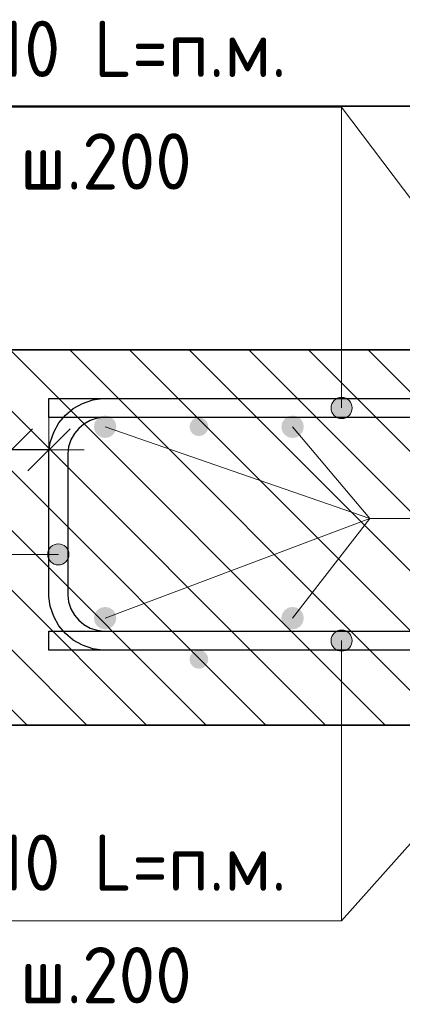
# Model space of a CAD drawing. Header units: metres. Extents: x -38 to 97, y -15 to 21.
# Tile 149 of 225: x 72.172 to 72.376, y 7.193 to 7.718. Entities that reach past the tile are written whole.
import ezdxf

# ---------------------------------------------------------------- set-up
doc = ezdxf.new("R2010")
doc.units = ezdxf.units.M
doc.header["$PDMODE"] = 65
for name, color, linetype, lineweight in [('XR$3$Арм. стержнями верхней зоны', 180, 'Continuous', 35), ('XR$3$Арм. стержнями нижней зоны', 180, 'Continuous', 35), ('XR$3$Арм.стержн. Арматура края', 96, 'Continuous', 35), ('XR$3$Арм.стержн. Доп. арматура', 180, 'Continuous', 35), ('XR$3$Размерная линия_ общее', 7, 'Continuous', 13), ('XR$4$Арм. стержнями верхней зоны', 180, 'Continuous', 35), ('XR$4$Арм. стержнями нижней зоны', 180, 'Continuous', 35), ('XR$4$Арм.стержн. Арматура края', 96, 'Continuous', 35), ('XR$4$Арм.стержн. Доп. арматура', 180, 'Continuous', 35), ('XR$4$Размерная линия_ общее', 7, 'Continuous', 13), ('XR$6$Арм. стержнями верхней зоны', 180, 'Continuous', 35), ('XR$6$Арм. стержнями нижней зоны', 180, 'Continuous', 35), ('XR$6$Арм.стержн. Арматура края', 96, 'Continuous', 35), ('XR$6$Арм.стержн. Доп. арматура', 180, 'Continuous', 35), ('XR$6$Размерная линия_ общее', 7, 'Continuous', 13)]:
    doc.layers.add(name, color=color, linetype=linetype, lineweight=lineweight)
doc.styles.add('ISOCPEUR', font='txt')
doc.dimstyles.new('DIMSTYLE_11', dxfattribs={"dimtxt": 0.033, "dimasz": 0.0375, "dimexe": 0, "dimexo": 0, "dimgap": 0.0165, "dimtad": 2, "dimdec": 0, "dimlfac": 1000, "dimrnd": 1, "dimzin": 12, "dimdsep": 46, "dimtxsty": 'ISOCPEUR', "dimblk1": 'ALL_ML_STRICH', "dimblk2": 'ALL_ML_STRICH', "dimsah": 1, "dimcen": 0, "dimclrd": 7, "dimclre": 256, "dimclrt": 7, "dimadec": 0, "dimazin": 0, "dimtfac": 1, "dimtdec": 0, "dimtix": 1, "dimtmove": 2, "dimatfit": 3, "dimfxl": 0, "dimtvp": 1.2, "dimtzin": 0, "dimlwd": 0, "dimlwe": -3, "dimarcsym": 0})
pattern_1 = [(135, (0, 0), (-0.031819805, -0.031819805), [0.4, -0.05, 0, -0.05]), (135, (-0.01591, -0.01591), (-0.031819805, -0.031819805), [0.8, -0.1, 0.1, -0.1])]

# ---------------------------------------------------------------- blocks, each defined once
blk = doc.blocks.new('ALL_ML_STRICH')
at = {"color": 0, "linetype": 'ByBlock', "lineweight": -2}
for p, q in [((0, -0.5), (0, 0.5)), ((-0.3, -0.3), (0.3, 0.3)), ((-1, 0), (0.5, 0))]:
    blk.add_line(p, q, dxfattribs=at)
blk = doc.blocks.new('*D139')
at = {"layer": 'DEFPOINTS', "color": 7, "linetype": 'Continuous', "lineweight": 13, "transparency": 33554687}
for p in [(72.1875, 7.48857), (72.1875, 7.45358), (72.1675, 7.44858)]:
    blk.add_point(p, dxfattribs=at)
at = {"layer": 'XR$3$Размерная линия_ общее', "color": 253, "linetype": 'Continuous', "lineweight": -2, "true_color": 0xa0a0a0, "transparency": 33554687}
for p, q in [((72.1675, 7.46858), (72.1675, 7.48857)), ((72.1875, 7.47358), (72.1875, 7.48857))]:
    blk.add_line(p, q, dxfattribs=at)
at = {"layer": 'XR$3$Размерная линия_ общее', "color": 7, "linetype": 'Continuous', "lineweight": -2, "transparency": 33554687}
blk.add_line((72.1875, 7.48857), (72.1675, 7.48857), dxfattribs=at)
at = {"layer": 'XR$3$Размерная линия_ общее', "color": 7, "linetype": 'Continuous', "lineweight": 13, "transparency": 33554687, "xscale": 0.0375, "yscale": 0.0375, "zscale": 0.0375}
for p, rotation in [((72.1675, 7.48857), 180), ((72.1875, 7.48857), 360)]:
    blk.add_blockref('ALL_ML_STRICH', p, dxfattribs=dict(at, rotation=rotation))
at = {"layer": 'XR$3$Размерная линия_ общее', "color": 7, "linetype": 'Continuous', "lineweight": 13, "transparency": 33554687, "insert": (72.12208, 7.51257), "char_height": 0.033, "width": 0.066, "attachment_point": 5, "style": 'ISOCPEUR'}
blk.add_mtext('\\A1;{20}', dxfattribs=at)
at = {"layer": 'XR$3$Размерная линия_ общее', "color": 7, "linetype": 'Continuous', "lineweight": 13, "transparency": 33554687, "insert": (72.09879, 7.43451), "char_height": 0.027, "width": 0.00135, "attachment_point": 1, "rotation": 180, "line_spacing_factor": 0.60241, "style": 'ISOCPEUR'}
blk.add_mtext('з.с.', dxfattribs=at)
blk = doc.blocks.new('*D438')
at = {"layer": 'DEFPOINTS', "color": 7, "linetype": 'Continuous', "lineweight": 13, "transparency": 33554687}
for p in [(72.1875, 7.48857), (72.1875, 7.45358), (72.1675, 7.44858)]:
    blk.add_point(p, dxfattribs=at)
at = {"layer": 'XR$4$Размерная линия_ общее', "color": 253, "linetype": 'Continuous', "lineweight": -2, "true_color": 0xa0a0a0, "transparency": 33554687}
for p, q in [((72.1675, 7.46858), (72.1675, 7.48857)), ((72.1875, 7.47358), (72.1875, 7.48857))]:
    blk.add_line(p, q, dxfattribs=at)
at = {"layer": 'XR$4$Размерная линия_ общее', "color": 7, "linetype": 'Continuous', "lineweight": -2, "transparency": 33554687}
blk.add_line((72.1875, 7.48857), (72.1675, 7.48857), dxfattribs=at)
at = {"layer": 'XR$4$Размерная линия_ общее', "color": 7, "linetype": 'Continuous', "lineweight": 13, "transparency": 33554687, "xscale": 0.0375, "yscale": 0.0375, "zscale": 0.0375}
for p, rotation in [((72.1675, 7.48857), 180), ((72.1875, 7.48857), 360)]:
    blk.add_blockref('ALL_ML_STRICH', p, dxfattribs=dict(at, rotation=rotation))
at = {"layer": 'XR$4$Размерная линия_ общее', "color": 7, "linetype": 'Continuous', "lineweight": 13, "transparency": 33554687, "insert": (72.12208, 7.51257), "char_height": 0.033, "width": 0.066, "attachment_point": 5, "style": 'ISOCPEUR'}
blk.add_mtext('\\A1;{20}', dxfattribs=at)
at = {"layer": 'XR$4$Размерная линия_ общее', "color": 7, "linetype": 'Continuous', "lineweight": 13, "transparency": 33554687, "insert": (72.09879, 7.43451), "char_height": 0.027, "width": 0.00135, "attachment_point": 1, "rotation": 180, "line_spacing_factor": 0.60241, "style": 'ISOCPEUR'}
blk.add_mtext('з.с.', dxfattribs=at)
blk = doc.blocks.new('*D721')
at = {"layer": 'DEFPOINTS', "color": 7, "linetype": 'Continuous', "lineweight": 13, "transparency": 33554687}
for p in [(72.1875, 7.48857), (72.1875, 7.45358), (72.1675, 7.44858)]:
    blk.add_point(p, dxfattribs=at)
at = {"layer": 'XR$6$Размерная линия_ общее', "color": 253, "linetype": 'Continuous', "lineweight": -2, "true_color": 0xa0a0a0, "transparency": 33554687}
for p, q in [((72.1675, 7.46858), (72.1675, 7.48857)), ((72.1875, 7.47358), (72.1875, 7.48857))]:
    blk.add_line(p, q, dxfattribs=at)
at = {"layer": 'XR$6$Размерная линия_ общее', "color": 7, "linetype": 'Continuous', "lineweight": -2, "transparency": 33554687}
blk.add_line((72.1875, 7.48857), (72.1675, 7.48857), dxfattribs=at)
at = {"layer": 'XR$6$Размерная линия_ общее', "color": 7, "linetype": 'Continuous', "lineweight": 13, "transparency": 33554687, "xscale": 0.0375, "yscale": 0.0375, "zscale": 0.0375}
for p, rotation in [((72.1675, 7.48857), 180), ((72.1875, 7.48857), 360)]:
    blk.add_blockref('ALL_ML_STRICH', p, dxfattribs=dict(at, rotation=rotation))
at = {"layer": 'XR$6$Размерная линия_ общее', "color": 7, "linetype": 'Continuous', "lineweight": 13, "transparency": 33554687, "insert": (72.12208, 7.51257), "char_height": 0.033, "width": 0.066, "attachment_point": 5, "style": 'ISOCPEUR'}
blk.add_mtext('\\A1;{20}', dxfattribs=at)
at = {"layer": 'XR$6$Размерная линия_ общее', "color": 7, "linetype": 'Continuous', "lineweight": 13, "transparency": 33554687, "insert": (72.09879, 7.43451), "char_height": 0.027, "width": 0.00135, "attachment_point": 1, "rotation": 180, "line_spacing_factor": 0.60241, "style": 'ISOCPEUR'}
blk.add_mtext('з.с.', dxfattribs=at)

msp = doc.modelspace()

# ---------------------------------------------------------------- hatches: boundary and pattern name
at = {"linetype": 'Continuous', "lineweight": 13, "transparency": 33554687}
h = msp.add_hatch(dxfattribs=at)
h.set_pattern_fill('__________540', scale=0.015, style=0, pattern_type=2)
h.set_pattern_definition(pattern_1)
h.paths.add_polyline_path([(72.1675, 7.54188), (72.1675, 7.34188), (72.75595, 7.34188), (72.75595, 7.54188)], flags=0)
h = msp.add_hatch(dxfattribs=at)
h.set_pattern_fill('__________540', scale=0.015, style=0, pattern_type=2)
h.set_pattern_definition(pattern_1)
h.paths.add_polyline_path([(72.1675, 7.54188), (72.1675, 7.34188), (72.75595, 7.34188), (72.75595, 7.54188)], flags=0)
h = msp.add_hatch(dxfattribs=at)
h.set_pattern_fill('__________540', scale=0.015, style=0, pattern_type=2)
h.set_pattern_definition(pattern_1)
h.paths.add_polyline_path([(72.1675, 7.54188), (72.1675, 7.34188), (72.75595, 7.34188), (72.75595, 7.54188)], flags=0)
at = {"layer": 'XR$3$Арм. стержнями верхней зоны', "linetype": 'Continuous', "lineweight": 13, "transparency": 33554687}
for points in [[(72.34641, 7.51571), (72.34078, 7.51571), (72.33876, 7.51369)], [(72.34641, 7.51571), (72.33876, 7.51369), (72.34843, 7.51369)], [(72.34078, 7.51571), (72.34641, 7.51571), (72.3436, 7.5165)], [(72.34843, 7.51369), (72.33876, 7.51369), (72.33797, 7.51088)], [(72.34843, 7.51369), (72.33797, 7.51088), (72.34922, 7.51088)], [(72.34922, 7.51088), (72.33797, 7.51088), (72.33876, 7.50806)], [(72.34922, 7.51088), (72.33876, 7.50806), (72.34843, 7.50806)], [(72.34843, 7.50806), (72.33876, 7.50806), (72.34078, 7.50604)], [(72.34843, 7.50806), (72.34078, 7.50604), (72.34641, 7.50604)], [(72.34641, 7.50604), (72.34078, 7.50604), (72.3436, 7.50525)]]:
    msp.add_hatch(color=7, dxfattribs=at).paths.add_polyline_path(points)
at = {"layer": 'XR$3$Арм. стержнями верхней зоны', "linetype": 'Continuous', "lineweight": 50, "transparency": 33554687}
msp.add_hatch(color=4, dxfattribs=at).paths.add_polyline_path([(72.27251, 7.50088), (72.27212, 7.50279), (72.27104, 7.50441), (72.26942, 7.5055), (72.26751, 7.50588), (72.26559, 7.5055), (72.26397, 7.50441), (72.26289, 7.50279), (72.26251, 7.50088), (72.26289, 7.49896), (72.26397, 7.49734), (72.26559, 7.49626), (72.26751, 7.49588), (72.26942, 7.49626), (72.27104, 7.49734), (72.27212, 7.49896)])
at = {"layer": 'XR$3$Арм. стержнями нижней зоны', "linetype": 'Continuous', "lineweight": 13, "transparency": 33554687}
for points in [[(72.33797, 7.38688), (72.34922, 7.38688), (72.34843, 7.38969)], [(72.33797, 7.38688), (72.34843, 7.38969), (72.33876, 7.38969)], [(72.33876, 7.38969), (72.34843, 7.38969), (72.34641, 7.39171)], [(72.33876, 7.38969), (72.34641, 7.39171), (72.34078, 7.39171)], [(72.34078, 7.39171), (72.34641, 7.39171), (72.3436, 7.3925)], [(72.33876, 7.38406), (72.34922, 7.38688), (72.33797, 7.38688)], [(72.33876, 7.38406), (72.34843, 7.38406), (72.34922, 7.38688)], [(72.34078, 7.38204), (72.34843, 7.38406), (72.33876, 7.38406)], [(72.34078, 7.38204), (72.34641, 7.38204), (72.34843, 7.38406)], [(72.34641, 7.38204), (72.34078, 7.38204), (72.3436, 7.38125)]]:
    msp.add_hatch(color=7, dxfattribs=at).paths.add_polyline_path(points)
at = {"layer": 'XR$3$Арм. стержнями нижней зоны', "linetype": 'Continuous', "lineweight": 50, "transparency": 33554687}
msp.add_hatch(color=4, dxfattribs=at).paths.add_polyline_path([(72.27251, 7.37688), (72.27212, 7.37879), (72.27104, 7.38041), (72.26942, 7.3815), (72.26751, 7.38188), (72.26559, 7.3815), (72.26397, 7.38041), (72.26289, 7.37879), (72.26251, 7.37688), (72.26289, 7.37496), (72.26397, 7.37334), (72.26559, 7.37226), (72.26751, 7.37188), (72.26942, 7.37226), (72.27104, 7.37334), (72.27212, 7.37496)])
at = {"layer": 'XR$3$Арм.стержн. Арматура края', "linetype": 'Continuous', "lineweight": 13, "transparency": 33554687}
for points in [[(72.18767, 7.43565), (72.18969, 7.428), (72.18969, 7.43768)], [(72.18969, 7.43768), (72.1925, 7.42722), (72.1925, 7.43847)], [(72.18969, 7.43768), (72.18969, 7.428), (72.1925, 7.42722)], [(72.1925, 7.43847), (72.1925, 7.42722), (72.19532, 7.428)], [(72.1925, 7.43847), (72.19532, 7.428), (72.19532, 7.43768)], [(72.19532, 7.43768), (72.19532, 7.428), (72.19734, 7.43003)], [(72.19532, 7.43768), (72.19734, 7.43003), (72.19734, 7.43565)], [(72.18767, 7.43003), (72.18767, 7.43565), (72.18688, 7.43284)], [(72.18767, 7.43565), (72.18767, 7.43003), (72.18969, 7.428)], [(72.19734, 7.43565), (72.19734, 7.43003), (72.19813, 7.43284)]]:
    msp.add_hatch(color=7, dxfattribs=at).paths.add_polyline_path(points)
at = {"layer": 'XR$3$Арм.стержн. Доп. арматура', "linetype": 'Continuous', "lineweight": 50, "transparency": 33554687}
for points in [[(72.22346, 7.50088), (72.223, 7.50317), (72.2217, 7.50512), (72.21976, 7.50642), (72.21746, 7.50688), (72.21516, 7.50642), (72.21322, 7.50512), (72.21192, 7.50317), (72.21146, 7.50088), (72.21192, 7.49858), (72.21322, 7.49663), (72.21516, 7.49533), (72.21746, 7.49488), (72.21976, 7.49533), (72.2217, 7.49663), (72.223, 7.49858)], [(72.32346, 7.50088), (72.323, 7.50317), (72.3217, 7.50512), (72.31976, 7.50642), (72.31746, 7.50688), (72.31516, 7.50642), (72.31322, 7.50512), (72.31192, 7.50317), (72.31146, 7.50088), (72.31192, 7.49858), (72.31322, 7.49663), (72.31516, 7.49533), (72.31746, 7.49488), (72.31976, 7.49533), (72.3217, 7.49663), (72.323, 7.49858)], [(72.22346, 7.39888), (72.223, 7.40117), (72.2217, 7.40312), (72.21976, 7.40442), (72.21746, 7.40488), (72.21516, 7.40442), (72.21322, 7.40312), (72.21192, 7.40117), (72.21146, 7.39888), (72.21192, 7.39658), (72.21322, 7.39463), (72.21516, 7.39333), (72.21746, 7.39288), (72.21976, 7.39333), (72.2217, 7.39463), (72.223, 7.39658)], [(72.32346, 7.39888), (72.323, 7.40117), (72.3217, 7.40312), (72.31976, 7.40442), (72.31746, 7.40488), (72.31516, 7.40442), (72.31322, 7.40312), (72.31192, 7.40117), (72.31146, 7.39888), (72.31192, 7.39658), (72.31322, 7.39463), (72.31516, 7.39333), (72.31746, 7.39288), (72.31976, 7.39333), (72.3217, 7.39463), (72.323, 7.39658)]]:
    msp.add_hatch(color=34, dxfattribs=at).paths.add_polyline_path(points)
at = {"layer": 'XR$4$Арм. стержнями верхней зоны', "linetype": 'Continuous', "lineweight": 13, "transparency": 33554687}
for points in [[(72.34641, 7.51571), (72.34078, 7.51571), (72.33876, 7.51369)], [(72.34641, 7.51571), (72.33876, 7.51369), (72.34843, 7.51369)], [(72.34078, 7.51571), (72.34641, 7.51571), (72.3436, 7.5165)], [(72.34843, 7.51369), (72.33876, 7.51369), (72.33797, 7.51088)], [(72.34843, 7.51369), (72.33797, 7.51088), (72.34922, 7.51088)], [(72.34922, 7.51088), (72.33797, 7.51088), (72.33876, 7.50806)], [(72.34922, 7.51088), (72.33876, 7.50806), (72.34843, 7.50806)], [(72.34843, 7.50806), (72.33876, 7.50806), (72.34078, 7.50604)], [(72.34843, 7.50806), (72.34078, 7.50604), (72.34641, 7.50604)], [(72.34641, 7.50604), (72.34078, 7.50604), (72.3436, 7.50525)]]:
    msp.add_hatch(color=7, dxfattribs=at).paths.add_polyline_path(points)
at = {"layer": 'XR$4$Арм. стержнями верхней зоны', "linetype": 'Continuous', "lineweight": 50, "transparency": 33554687}
msp.add_hatch(color=4, dxfattribs=at).paths.add_polyline_path([(72.27251, 7.50088), (72.27212, 7.50279), (72.27104, 7.50441), (72.26942, 7.5055), (72.26751, 7.50588), (72.26559, 7.5055), (72.26397, 7.50441), (72.26289, 7.50279), (72.26251, 7.50088), (72.26289, 7.49896), (72.26397, 7.49734), (72.26559, 7.49626), (72.26751, 7.49588), (72.26942, 7.49626), (72.27104, 7.49734), (72.27212, 7.49896)])
msp.add_hatch(color=4, dxfattribs=at).paths.add_polyline_path([(72.27251, 7.50088), (72.27212, 7.50279), (72.27104, 7.50441), (72.26942, 7.5055), (72.26751, 7.50588), (72.26559, 7.5055), (72.26397, 7.50441), (72.26289, 7.50279), (72.26251, 7.50088), (72.26289, 7.49896), (72.26397, 7.49734), (72.26559, 7.49626), (72.26751, 7.49588), (72.26942, 7.49626), (72.27104, 7.49734), (72.27212, 7.49896)])
at = {"layer": 'XR$4$Арм. стержнями нижней зоны', "linetype": 'Continuous', "lineweight": 13, "transparency": 33554687}
for points in [[(72.33797, 7.38688), (72.34922, 7.38688), (72.34843, 7.38969)], [(72.33797, 7.38688), (72.34843, 7.38969), (72.33876, 7.38969)], [(72.33876, 7.38969), (72.34843, 7.38969), (72.34641, 7.39171)], [(72.33876, 7.38969), (72.34641, 7.39171), (72.34078, 7.39171)], [(72.34078, 7.39171), (72.34641, 7.39171), (72.3436, 7.3925)], [(72.33876, 7.38406), (72.34922, 7.38688), (72.33797, 7.38688)], [(72.33876, 7.38406), (72.34843, 7.38406), (72.34922, 7.38688)], [(72.34078, 7.38204), (72.34843, 7.38406), (72.33876, 7.38406)], [(72.34078, 7.38204), (72.34641, 7.38204), (72.34843, 7.38406)], [(72.34641, 7.38204), (72.34078, 7.38204), (72.3436, 7.38125)]]:
    msp.add_hatch(color=7, dxfattribs=at).paths.add_polyline_path(points)
at = {"layer": 'XR$4$Арм. стержнями нижней зоны', "linetype": 'Continuous', "lineweight": 50, "transparency": 33554687}
msp.add_hatch(color=4, dxfattribs=at).paths.add_polyline_path([(72.27251, 7.37688), (72.27212, 7.37879), (72.27104, 7.38041), (72.26942, 7.3815), (72.26751, 7.38188), (72.26559, 7.3815), (72.26397, 7.38041), (72.26289, 7.37879), (72.26251, 7.37688), (72.26289, 7.37496), (72.26397, 7.37334), (72.26559, 7.37226), (72.26751, 7.37188), (72.26942, 7.37226), (72.27104, 7.37334), (72.27212, 7.37496)])
msp.add_hatch(color=4, dxfattribs=at).paths.add_polyline_path([(72.27251, 7.37688), (72.27212, 7.37879), (72.27104, 7.38041), (72.26942, 7.3815), (72.26751, 7.38188), (72.26559, 7.3815), (72.26397, 7.38041), (72.26289, 7.37879), (72.26251, 7.37688), (72.26289, 7.37496), (72.26397, 7.37334), (72.26559, 7.37226), (72.26751, 7.37188), (72.26942, 7.37226), (72.27104, 7.37334), (72.27212, 7.37496)])
at = {"layer": 'XR$4$Арм.стержн. Арматура края', "linetype": 'Continuous', "lineweight": 13, "transparency": 33554687}
for points in [[(72.18767, 7.43565), (72.18969, 7.428), (72.18969, 7.43768)], [(72.18969, 7.43768), (72.1925, 7.42722), (72.1925, 7.43847)], [(72.18969, 7.43768), (72.18969, 7.428), (72.1925, 7.42722)], [(72.1925, 7.43847), (72.1925, 7.42722), (72.19532, 7.428)], [(72.1925, 7.43847), (72.19532, 7.428), (72.19532, 7.43768)], [(72.19532, 7.43768), (72.19532, 7.428), (72.19734, 7.43003)], [(72.19532, 7.43768), (72.19734, 7.43003), (72.19734, 7.43565)], [(72.18767, 7.43003), (72.18767, 7.43565), (72.18688, 7.43284)], [(72.18767, 7.43565), (72.18767, 7.43003), (72.18969, 7.428)], [(72.19734, 7.43565), (72.19734, 7.43003), (72.19813, 7.43284)]]:
    msp.add_hatch(color=7, dxfattribs=at).paths.add_polyline_path(points)
at = {"layer": 'XR$4$Арм.стержн. Доп. арматура', "linetype": 'Continuous', "lineweight": 50, "transparency": 33554687}
for points in [[(72.22346, 7.50088), (72.223, 7.50317), (72.2217, 7.50512), (72.21976, 7.50642), (72.21746, 7.50688), (72.21516, 7.50642), (72.21322, 7.50512), (72.21192, 7.50317), (72.21146, 7.50088), (72.21192, 7.49858), (72.21322, 7.49663), (72.21516, 7.49533), (72.21746, 7.49488), (72.21976, 7.49533), (72.2217, 7.49663), (72.223, 7.49858)], [(72.32346, 7.50088), (72.323, 7.50317), (72.3217, 7.50512), (72.31976, 7.50642), (72.31746, 7.50688), (72.31516, 7.50642), (72.31322, 7.50512), (72.31192, 7.50317), (72.31146, 7.50088), (72.31192, 7.49858), (72.31322, 7.49663), (72.31516, 7.49533), (72.31746, 7.49488), (72.31976, 7.49533), (72.3217, 7.49663), (72.323, 7.49858)], [(72.22346, 7.39888), (72.223, 7.40117), (72.2217, 7.40312), (72.21976, 7.40442), (72.21746, 7.40488), (72.21516, 7.40442), (72.21322, 7.40312), (72.21192, 7.40117), (72.21146, 7.39888), (72.21192, 7.39658), (72.21322, 7.39463), (72.21516, 7.39333), (72.21746, 7.39288), (72.21976, 7.39333), (72.2217, 7.39463), (72.223, 7.39658)], [(72.32346, 7.39888), (72.323, 7.40117), (72.3217, 7.40312), (72.31976, 7.40442), (72.31746, 7.40488), (72.31516, 7.40442), (72.31322, 7.40312), (72.31192, 7.40117), (72.31146, 7.39888), (72.31192, 7.39658), (72.31322, 7.39463), (72.31516, 7.39333), (72.31746, 7.39288), (72.31976, 7.39333), (72.3217, 7.39463), (72.323, 7.39658)]]:
    msp.add_hatch(color=34, dxfattribs=at).paths.add_polyline_path(points)
at = {"layer": 'XR$6$Арм. стержнями верхней зоны', "linetype": 'Continuous', "lineweight": 13, "transparency": 33554687}
for points in [[(72.34641, 7.51571), (72.34078, 7.51571), (72.33876, 7.51369)], [(72.34641, 7.51571), (72.33876, 7.51369), (72.34843, 7.51369)], [(72.34078, 7.51571), (72.34641, 7.51571), (72.3436, 7.5165)], [(72.34843, 7.51369), (72.33876, 7.51369), (72.33797, 7.51088)], [(72.34843, 7.51369), (72.33797, 7.51088), (72.34922, 7.51088)], [(72.34922, 7.51088), (72.33797, 7.51088), (72.33876, 7.50806)], [(72.34922, 7.51088), (72.33876, 7.50806), (72.34843, 7.50806)], [(72.34843, 7.50806), (72.33876, 7.50806), (72.34078, 7.50604)], [(72.34843, 7.50806), (72.34078, 7.50604), (72.34641, 7.50604)], [(72.34641, 7.50604), (72.34078, 7.50604), (72.3436, 7.50525)]]:
    msp.add_hatch(color=7, dxfattribs=at).paths.add_polyline_path(points)
at = {"layer": 'XR$6$Арм. стержнями верхней зоны', "linetype": 'Continuous', "lineweight": 50, "transparency": 33554687}
msp.add_hatch(color=4, dxfattribs=at).paths.add_polyline_path([(72.27251, 7.50088), (72.27212, 7.50279), (72.27104, 7.50441), (72.26942, 7.5055), (72.26751, 7.50588), (72.26559, 7.5055), (72.26397, 7.50441), (72.26289, 7.50279), (72.26251, 7.50088), (72.26289, 7.49896), (72.26397, 7.49734), (72.26559, 7.49626), (72.26751, 7.49588), (72.26942, 7.49626), (72.27104, 7.49734), (72.27212, 7.49896)])
at = {"layer": 'XR$6$Арм. стержнями нижней зоны', "linetype": 'Continuous', "lineweight": 13, "transparency": 33554687}
for points in [[(72.33797, 7.38688), (72.34922, 7.38688), (72.34843, 7.38969)], [(72.33797, 7.38688), (72.34843, 7.38969), (72.33876, 7.38969)], [(72.33876, 7.38969), (72.34843, 7.38969), (72.34641, 7.39171)], [(72.33876, 7.38969), (72.34641, 7.39171), (72.34078, 7.39171)], [(72.34078, 7.39171), (72.34641, 7.39171), (72.3436, 7.3925)], [(72.33876, 7.38406), (72.34922, 7.38688), (72.33797, 7.38688)], [(72.33876, 7.38406), (72.34843, 7.38406), (72.34922, 7.38688)], [(72.34078, 7.38204), (72.34843, 7.38406), (72.33876, 7.38406)], [(72.34078, 7.38204), (72.34641, 7.38204), (72.34843, 7.38406)], [(72.34641, 7.38204), (72.34078, 7.38204), (72.3436, 7.38125)]]:
    msp.add_hatch(color=7, dxfattribs=at).paths.add_polyline_path(points)
at = {"layer": 'XR$6$Арм. стержнями нижней зоны', "linetype": 'Continuous', "lineweight": 50, "transparency": 33554687}
msp.add_hatch(color=4, dxfattribs=at).paths.add_polyline_path([(72.27251, 7.37688), (72.27212, 7.37879), (72.27104, 7.38041), (72.26942, 7.3815), (72.26751, 7.38188), (72.26559, 7.3815), (72.26397, 7.38041), (72.26289, 7.37879), (72.26251, 7.37688), (72.26289, 7.37496), (72.26397, 7.37334), (72.26559, 7.37226), (72.26751, 7.37188), (72.26942, 7.37226), (72.27104, 7.37334), (72.27212, 7.37496)])
at = {"layer": 'XR$6$Арм.стержн. Арматура края', "linetype": 'Continuous', "lineweight": 13, "transparency": 33554687}
for points in [[(72.18767, 7.43565), (72.18969, 7.428), (72.18969, 7.43768)], [(72.18969, 7.43768), (72.1925, 7.42722), (72.1925, 7.43847)], [(72.18969, 7.43768), (72.18969, 7.428), (72.1925, 7.42722)], [(72.1925, 7.43847), (72.1925, 7.42722), (72.19532, 7.428)], [(72.1925, 7.43847), (72.19532, 7.428), (72.19532, 7.43768)], [(72.19532, 7.43768), (72.19532, 7.428), (72.19734, 7.43003)], [(72.19532, 7.43768), (72.19734, 7.43003), (72.19734, 7.43565)], [(72.18767, 7.43003), (72.18767, 7.43565), (72.18688, 7.43284)], [(72.18767, 7.43565), (72.18767, 7.43003), (72.18969, 7.428)], [(72.19734, 7.43565), (72.19734, 7.43003), (72.19813, 7.43284)]]:
    msp.add_hatch(color=7, dxfattribs=at).paths.add_polyline_path(points)
at = {"layer": 'XR$6$Арм.стержн. Доп. арматура', "linetype": 'Continuous', "lineweight": 50, "transparency": 33554687}
for points in [[(72.22346, 7.50088), (72.223, 7.50317), (72.2217, 7.50512), (72.21976, 7.50642), (72.21746, 7.50688), (72.21516, 7.50642), (72.21322, 7.50512), (72.21192, 7.50317), (72.21146, 7.50088), (72.21192, 7.49858), (72.21322, 7.49663), (72.21516, 7.49533), (72.21746, 7.49488), (72.21976, 7.49533), (72.2217, 7.49663), (72.223, 7.49858)], [(72.32346, 7.50088), (72.323, 7.50317), (72.3217, 7.50512), (72.31976, 7.50642), (72.31746, 7.50688), (72.31516, 7.50642), (72.31322, 7.50512), (72.31192, 7.50317), (72.31146, 7.50088), (72.31192, 7.49858), (72.31322, 7.49663), (72.31516, 7.49533), (72.31746, 7.49488), (72.31976, 7.49533), (72.3217, 7.49663), (72.323, 7.49858)], [(72.22346, 7.39888), (72.223, 7.40117), (72.2217, 7.40312), (72.21976, 7.40442), (72.21746, 7.40488), (72.21516, 7.40442), (72.21322, 7.40312), (72.21192, 7.40117), (72.21146, 7.39888), (72.21192, 7.39658), (72.21322, 7.39463), (72.21516, 7.39333), (72.21746, 7.39288), (72.21976, 7.39333), (72.2217, 7.39463), (72.223, 7.39658)], [(72.32346, 7.39888), (72.323, 7.40117), (72.3217, 7.40312), (72.31976, 7.40442), (72.31746, 7.40488), (72.31516, 7.40442), (72.31322, 7.40312), (72.31192, 7.40117), (72.31146, 7.39888), (72.31192, 7.39658), (72.31322, 7.39463), (72.31516, 7.39333), (72.31746, 7.39288), (72.31976, 7.39333), (72.3217, 7.39463), (72.323, 7.39658)]]:
    msp.add_hatch(color=34, dxfattribs=at).paths.add_polyline_path(points)

# ---------------------------------------------------------------- linework, layer by layer
at = {"color": 7, "linetype": 'Continuous', "lineweight": 35, "transparency": 33554687}
for p, q in [((67.91979, 7.67171), (86.41979, 7.67171)), ((72.75595, 7.54188), (72.1675, 7.54188)), ((72.75595, 7.54188), (72.1675, 7.54188)), ((72.75595, 7.54188), (72.1675, 7.54188)), ((72.1675, 7.34188), (72.75595, 7.34188)), ((72.1675, 7.34188), (72.75595, 7.34188)), ((72.1675, 7.34188), (72.75595, 7.34188))]:
    msp.add_line(p, q, dxfattribs=at)
at = {"color": 7, "linetype": 'Continuous', "lineweight": 13, "transparency": 33554687}
for p, q in [((72.46751, 7.50688), (72.3436, 7.6713)), ((72.46751, 7.50688), (72.3436, 7.6713)), ((72.46751, 7.50688), (72.3436, 7.6713)), ((72.46751, 7.37688), (72.3436, 7.23758)), ((72.46751, 7.37688), (72.3436, 7.23758)), ((72.46751, 7.37688), (72.3436, 7.23758))]:
    msp.add_line(p, q, dxfattribs=at)
at = {"layer": 'XR$3$Арм. стержнями верхней зоны', "color": 7, "linetype": 'Continuous', "lineweight": 13, "transparency": 33554687}
for p, q in [((72.1176, 7.6713), (72.3436, 7.6713)), ((72.3436, 7.6713), (72.3436, 7.51088)), ((72.3436, 7.5165), (72.3436, 7.5165)), ((72.33797, 7.51088), (72.33797, 7.51088)), ((72.34922, 7.51088), (72.34922, 7.51088)), ((72.3436, 7.50525), (72.3436, 7.50525))]:
    msp.add_line(p, q, dxfattribs=at)
at = {"layer": 'XR$3$Арм. стержнями верхней зоны', "color": 4, "linetype": 'Continuous', "lineweight": 25, "transparency": 33554687}
msp.add_lwpolyline([(72.76095, 7.50588), (72.1875, 7.50588), (72.1875, 7.51588), (72.76095, 7.51588), (72.76095, 7.50588)], dxfattribs=at)
at = {"layer": 'XR$3$Арм. стержнями верхней зоны', "color": 7, "linetype": 'Continuous', "lineweight": 13, "transparency": 33554687}
msp.add_circle((72.3436, 7.51088), 0.00563, dxfattribs=at)
at = {"layer": 'XR$3$Арм. стержнями нижней зоны', "color": 7, "linetype": 'Continuous', "lineweight": 13, "transparency": 33554687}
for p, q in [((72.3436, 7.3925), (72.3436, 7.3925)), ((72.33797, 7.38688), (72.33797, 7.38688)), ((72.3436, 7.23758), (72.3436, 7.38688)), ((72.34922, 7.38688), (72.34922, 7.38688)), ((72.3436, 7.38125), (72.3436, 7.38125)), ((72.1176, 7.23758), (72.3436, 7.23758))]:
    msp.add_line(p, q, dxfattribs=at)
at = {"layer": 'XR$3$Арм. стержнями нижней зоны', "color": 4, "linetype": 'Continuous', "lineweight": 25, "transparency": 33554687}
msp.add_lwpolyline([(72.76095, 7.38188), (72.1875, 7.38188), (72.1875, 7.39188), (72.76095, 7.39188), (72.76095, 7.38188)], dxfattribs=at)
at = {"layer": 'XR$3$Арм. стержнями нижней зоны', "color": 7, "linetype": 'Continuous', "lineweight": 13, "transparency": 33554687}
msp.add_circle((72.3436, 7.38688), 0.00563, dxfattribs=at)
at = {"layer": 'XR$3$Арм.стержн. Арматура края', "color": 7, "linetype": 'Continuous', "lineweight": 13, "transparency": 33554687}
for p, q in [((72.1925, 7.43847), (72.1925, 7.43847)), ((72.08746, 7.43284), (72.1925, 7.43284)), ((72.18688, 7.43284), (72.18688, 7.43284)), ((72.19813, 7.43284), (72.19813, 7.43284)), ((72.1925, 7.42722), (72.1925, 7.42722))]:
    msp.add_line(p, q, dxfattribs=at)
at = {"layer": 'XR$3$Арм.стержн. Арматура края', "color": 4, "linetype": 'Continuous', "lineweight": 25, "transparency": 33554687}
for points in [[(72.6875, 7.38188), (72.21607, 7.38188), (72.21085, 7.3826), (72.20541, 7.3844), (72.20041, 7.3872), (72.19628, 7.39065), (72.19283, 7.39478), (72.19002, 7.39979), (72.18823, 7.40523), (72.1875, 7.41044), (72.1875, 7.48731), (72.18823, 7.49253), (72.19002, 7.49797), (72.19283, 7.50298), (72.19628, 7.5071), (72.20041, 7.51055), (72.20541, 7.51336), (72.21085, 7.51515), (72.21607, 7.51588), (72.6875, 7.51588)], [(72.6875, 7.50588), (72.21676, 7.50588), (72.21313, 7.50537), (72.20946, 7.50416), (72.2061, 7.50228), (72.20338, 7.50001), (72.2011, 7.49728), (72.19922, 7.49392), (72.19801, 7.49026), (72.1975, 7.48662), (72.1975, 7.41113), (72.19801, 7.4075), (72.19922, 7.40383), (72.2011, 7.40048), (72.20338, 7.39775), (72.2061, 7.39547), (72.20946, 7.39359), (72.21313, 7.39238), (72.21676, 7.39188), (72.6875, 7.39188)]]:
    msp.add_lwpolyline(points, dxfattribs=at)
at = {"layer": 'XR$3$Арм.стержн. Арматура края', "color": 7, "linetype": 'Continuous', "lineweight": 13, "transparency": 33554687}
msp.add_circle((72.1925, 7.43284), 0.00563, dxfattribs=at)
at = {"layer": 'XR$3$Арм.стержн. Доп. арматура', "color": 7, "linetype": 'Continuous', "lineweight": 13, "transparency": 33554687}
for q in [(72.21746, 7.50088), (72.31746, 7.50088), (72.21746, 7.39888), (72.31746, 7.39888), (72.58472, 7.45204)]:
    msp.add_line((72.35872, 7.45204), q, dxfattribs=at)
at = {"layer": 'XR$4$Арм. стержнями верхней зоны', "color": 7, "linetype": 'Continuous', "lineweight": 13, "transparency": 33554687}
for p, q in [((72.1176, 7.6713), (72.3436, 7.6713)), ((72.3436, 7.6713), (72.3436, 7.51088)), ((72.3436, 7.5165), (72.3436, 7.5165)), ((72.33797, 7.51088), (72.33797, 7.51088)), ((72.34922, 7.51088), (72.34922, 7.51088)), ((72.3436, 7.50525), (72.3436, 7.50525))]:
    msp.add_line(p, q, dxfattribs=at)
at = {"layer": 'XR$4$Арм. стержнями верхней зоны', "color": 4, "linetype": 'Continuous', "lineweight": 25, "transparency": 33554687}
msp.add_lwpolyline([(72.76095, 7.50588), (72.1875, 7.50588), (72.1875, 7.51588), (72.76095, 7.51588), (72.76095, 7.50588)], dxfattribs=at)
msp.add_lwpolyline([(72.76095, 7.50588), (72.1875, 7.50588), (72.1875, 7.51588), (72.76095, 7.51588), (72.76095, 7.50588)], dxfattribs=at)
at = {"layer": 'XR$4$Арм. стержнями верхней зоны', "color": 7, "linetype": 'Continuous', "lineweight": 13, "transparency": 33554687}
msp.add_circle((72.3436, 7.51088), 0.00563, dxfattribs=at)
at = {"layer": 'XR$4$Арм. стержнями нижней зоны', "color": 7, "linetype": 'Continuous', "lineweight": 13, "transparency": 33554687}
for p, q in [((72.3436, 7.3925), (72.3436, 7.3925)), ((72.33797, 7.38688), (72.33797, 7.38688)), ((72.3436, 7.23758), (72.3436, 7.38688)), ((72.34922, 7.38688), (72.34922, 7.38688)), ((72.3436, 7.38125), (72.3436, 7.38125)), ((72.1176, 7.23758), (72.3436, 7.23758))]:
    msp.add_line(p, q, dxfattribs=at)
at = {"layer": 'XR$4$Арм. стержнями нижней зоны', "color": 4, "linetype": 'Continuous', "lineweight": 25, "transparency": 33554687}
msp.add_lwpolyline([(72.76095, 7.38188), (72.1875, 7.38188), (72.1875, 7.39188), (72.76095, 7.39188), (72.76095, 7.38188)], dxfattribs=at)
msp.add_lwpolyline([(72.76095, 7.38188), (72.1875, 7.38188), (72.1875, 7.39188), (72.76095, 7.39188), (72.76095, 7.38188)], dxfattribs=at)
at = {"layer": 'XR$4$Арм. стержнями нижней зоны', "color": 7, "linetype": 'Continuous', "lineweight": 13, "transparency": 33554687}
msp.add_circle((72.3436, 7.38688), 0.00563, dxfattribs=at)
at = {"layer": 'XR$4$Арм.стержн. Арматура края', "color": 7, "linetype": 'Continuous', "lineweight": 13, "transparency": 33554687}
for p, q in [((72.1925, 7.43847), (72.1925, 7.43847)), ((72.08746, 7.43284), (72.1925, 7.43284)), ((72.18688, 7.43284), (72.18688, 7.43284)), ((72.19813, 7.43284), (72.19813, 7.43284)), ((72.1925, 7.42722), (72.1925, 7.42722))]:
    msp.add_line(p, q, dxfattribs=at)
at = {"layer": 'XR$4$Арм.стержн. Арматура края', "color": 4, "linetype": 'Continuous', "lineweight": 25, "transparency": 33554687}
for points in [[(72.6875, 7.38188), (72.21607, 7.38188), (72.21085, 7.3826), (72.20541, 7.3844), (72.20041, 7.3872), (72.19628, 7.39065), (72.19283, 7.39478), (72.19002, 7.39979), (72.18823, 7.40523), (72.1875, 7.41044), (72.1875, 7.48731), (72.18823, 7.49253), (72.19002, 7.49797), (72.19283, 7.50298), (72.19628, 7.5071), (72.20041, 7.51055), (72.20541, 7.51336), (72.21085, 7.51515), (72.21607, 7.51588), (72.6875, 7.51588)], [(72.6875, 7.50588), (72.21676, 7.50588), (72.21313, 7.50537), (72.20946, 7.50416), (72.2061, 7.50228), (72.20338, 7.50001), (72.2011, 7.49728), (72.19922, 7.49392), (72.19801, 7.49026), (72.1975, 7.48662), (72.1975, 7.41113), (72.19801, 7.4075), (72.19922, 7.40383), (72.2011, 7.40048), (72.20338, 7.39775), (72.2061, 7.39547), (72.20946, 7.39359), (72.21313, 7.39238), (72.21676, 7.39188), (72.6875, 7.39188)]]:
    msp.add_lwpolyline(points, dxfattribs=at)
at = {"layer": 'XR$4$Арм.стержн. Арматура края', "color": 7, "linetype": 'Continuous', "lineweight": 13, "transparency": 33554687}
msp.add_circle((72.1925, 7.43284), 0.00563, dxfattribs=at)
at = {"layer": 'XR$4$Арм.стержн. Доп. арматура', "color": 7, "linetype": 'Continuous', "lineweight": 13, "transparency": 33554687}
for q in [(72.21746, 7.50088), (72.31746, 7.50088), (72.21746, 7.39888), (72.31746, 7.39888), (72.58472, 7.45204)]:
    msp.add_line((72.35872, 7.45204), q, dxfattribs=at)
at = {"layer": 'XR$6$Арм. стержнями верхней зоны', "color": 7, "linetype": 'Continuous', "lineweight": 13, "transparency": 33554687}
for p, q in [((72.1176, 7.6713), (72.3436, 7.6713)), ((72.3436, 7.6713), (72.3436, 7.51088)), ((72.3436, 7.5165), (72.3436, 7.5165)), ((72.33797, 7.51088), (72.33797, 7.51088)), ((72.34922, 7.51088), (72.34922, 7.51088)), ((72.3436, 7.50525), (72.3436, 7.50525))]:
    msp.add_line(p, q, dxfattribs=at)
at = {"layer": 'XR$6$Арм. стержнями верхней зоны', "color": 4, "linetype": 'Continuous', "lineweight": 25, "transparency": 33554687}
msp.add_lwpolyline([(72.76095, 7.50588), (72.1875, 7.50588), (72.1875, 7.51588), (72.76095, 7.51588), (72.76095, 7.50588)], dxfattribs=at)
at = {"layer": 'XR$6$Арм. стержнями верхней зоны', "color": 7, "linetype": 'Continuous', "lineweight": 13, "transparency": 33554687}
msp.add_circle((72.3436, 7.51088), 0.00563, dxfattribs=at)
at = {"layer": 'XR$6$Арм. стержнями нижней зоны', "color": 7, "linetype": 'Continuous', "lineweight": 13, "transparency": 33554687}
for p, q in [((72.3436, 7.3925), (72.3436, 7.3925)), ((72.33797, 7.38688), (72.33797, 7.38688)), ((72.3436, 7.23758), (72.3436, 7.38688)), ((72.34922, 7.38688), (72.34922, 7.38688)), ((72.3436, 7.38125), (72.3436, 7.38125)), ((72.1176, 7.23758), (72.3436, 7.23758))]:
    msp.add_line(p, q, dxfattribs=at)
at = {"layer": 'XR$6$Арм. стержнями нижней зоны', "color": 4, "linetype": 'Continuous', "lineweight": 25, "transparency": 33554687}
msp.add_lwpolyline([(72.76095, 7.38188), (72.1875, 7.38188), (72.1875, 7.39188), (72.76095, 7.39188), (72.76095, 7.38188)], dxfattribs=at)
at = {"layer": 'XR$6$Арм. стержнями нижней зоны', "color": 7, "linetype": 'Continuous', "lineweight": 13, "transparency": 33554687}
msp.add_circle((72.3436, 7.38688), 0.00563, dxfattribs=at)
at = {"layer": 'XR$6$Арм.стержн. Арматура края', "color": 7, "linetype": 'Continuous', "lineweight": 13, "transparency": 33554687}
for p, q in [((72.1925, 7.43847), (72.1925, 7.43847)), ((72.08746, 7.43284), (72.1925, 7.43284)), ((72.18688, 7.43284), (72.18688, 7.43284)), ((72.19813, 7.43284), (72.19813, 7.43284)), ((72.1925, 7.42722), (72.1925, 7.42722))]:
    msp.add_line(p, q, dxfattribs=at)
at = {"layer": 'XR$6$Арм.стержн. Арматура края', "color": 4, "linetype": 'Continuous', "lineweight": 25, "transparency": 33554687}
for points in [[(72.6875, 7.38188), (72.21607, 7.38188), (72.21085, 7.3826), (72.20541, 7.3844), (72.20041, 7.3872), (72.19628, 7.39065), (72.19283, 7.39478), (72.19002, 7.39979), (72.18823, 7.40523), (72.1875, 7.41044), (72.1875, 7.48731), (72.18823, 7.49253), (72.19002, 7.49797), (72.19283, 7.50298), (72.19628, 7.5071), (72.20041, 7.51055), (72.20541, 7.51336), (72.21085, 7.51515), (72.21607, 7.51588), (72.6875, 7.51588)], [(72.6875, 7.50588), (72.21676, 7.50588), (72.21313, 7.50537), (72.20946, 7.50416), (72.2061, 7.50228), (72.20338, 7.50001), (72.2011, 7.49728), (72.19922, 7.49392), (72.19801, 7.49026), (72.1975, 7.48662), (72.1975, 7.41113), (72.19801, 7.4075), (72.19922, 7.40383), (72.2011, 7.40048), (72.20338, 7.39775), (72.2061, 7.39547), (72.20946, 7.39359), (72.21313, 7.39238), (72.21676, 7.39188), (72.6875, 7.39188)]]:
    msp.add_lwpolyline(points, dxfattribs=at)
at = {"layer": 'XR$6$Арм.стержн. Арматура края', "color": 7, "linetype": 'Continuous', "lineweight": 13, "transparency": 33554687}
msp.add_circle((72.1925, 7.43284), 0.00563, dxfattribs=at)
at = {"layer": 'XR$6$Арм.стержн. Доп. арматура', "color": 7, "linetype": 'Continuous', "lineweight": 13, "transparency": 33554687}
for q in [(72.21746, 7.50088), (72.31746, 7.50088), (72.21746, 7.39888), (72.31746, 7.39888), (72.58472, 7.45204)]:
    msp.add_line((72.35872, 7.45204), q, dxfattribs=at)

# ---------------------------------------------------------------- texts
at = {"layer": 'XR$3$Арм. стержнями верхней зоны', "color": 7, "linetype": 'Continuous', "lineweight": 25, "transparency": 33554687, "char_height": 0.03, "attachment_point": 7, "style": 'ISOCPEUR'}
for s, insert, width in [('\\W0.94;ø10 L=п.м.', (72.1376, 7.6873), 0.1999831), ('\\W0.95;ш.200 ', (72.1721, 7.6273), 0.1311996)]:
    msp.add_mtext(s, dxfattribs=dict(at, insert=insert, width=width))
at = {"layer": 'XR$3$Арм. стержнями нижней зоны', "color": 7, "linetype": 'Continuous', "lineweight": 25, "transparency": 33554687, "char_height": 0.03, "attachment_point": 7, "style": 'ISOCPEUR'}
for s, insert, width in [('\\W0.94;ø10 L=п.м.', (72.1376, 7.25358), 0.1999831), ('\\W0.95;ш.200 ', (72.1721, 7.19358), 0.1311996)]:
    msp.add_mtext(s, dxfattribs=dict(at, insert=insert, width=width))
at = {"layer": 'XR$4$Арм. стержнями верхней зоны', "color": 7, "linetype": 'Continuous', "lineweight": 25, "transparency": 33554687, "char_height": 0.03, "attachment_point": 7, "style": 'ISOCPEUR'}
for s, insert, width in [('\\W0.94;ø10 L=п.м.', (72.1376, 7.6873), 0.1999831), ('\\W0.95;ш.200 ', (72.1721, 7.6273), 0.1311996)]:
    msp.add_mtext(s, dxfattribs=dict(at, insert=insert, width=width))
at = {"layer": 'XR$4$Арм. стержнями нижней зоны', "color": 7, "linetype": 'Continuous', "lineweight": 25, "transparency": 33554687, "char_height": 0.03, "attachment_point": 7, "style": 'ISOCPEUR'}
for s, insert, width in [('\\W0.94;ø10 L=п.м.', (72.1376, 7.25358), 0.1999831), ('\\W0.95;ш.200 ', (72.1721, 7.19358), 0.1311996)]:
    msp.add_mtext(s, dxfattribs=dict(at, insert=insert, width=width))
at = {"layer": 'XR$6$Арм. стержнями верхней зоны', "color": 7, "linetype": 'Continuous', "lineweight": 25, "transparency": 33554687, "char_height": 0.03, "attachment_point": 7, "style": 'ISOCPEUR'}
for s, insert, width in [('\\W0.94;ø10 L=п.м.', (72.1376, 7.6873), 0.1999831), ('\\W0.95;ш.200 ', (72.1721, 7.6273), 0.1311996)]:
    msp.add_mtext(s, dxfattribs=dict(at, insert=insert, width=width))
at = {"layer": 'XR$6$Арм. стержнями нижней зоны', "color": 7, "linetype": 'Continuous', "lineweight": 25, "transparency": 33554687, "char_height": 0.03, "attachment_point": 7, "style": 'ISOCPEUR'}
for s, insert, width in [('\\W0.94;ø10 L=п.м.', (72.1376, 7.25358), 0.1999831), ('\\W0.95;ш.200 ', (72.1721, 7.19358), 0.1311996)]:
    msp.add_mtext(s, dxfattribs=dict(at, insert=insert, width=width))

# ---------------------------------------------------------------- dimensions: what is measured, and where the dimension line sits
at = {"layer": 'XR$3$Размерная линия_ общее', "color": 7, "linetype": 'Continuous', "lineweight": 13, "transparency": 33554687}
dim = msp.add_linear_dim(base=(72.1675, 7.48857), p1=(72.1875, 7.47358), p2=(72.1675, 7.46858), angle=180, text='<>\\Xз.с.', dimstyle='DIMSTYLE_11', override={"dimpost": '<>', "dimclrd": 7, "dimclre": 253, "dimclrt": 7, "dimlwd": 0, "dimlwe": 65533}, dxfattribs=at)
dim.commit()
dim.dimension.update_dxf_attribs({"geometry": '*D139', "text_midpoint": (72.12208, 7.51257), "dimtype": 160})
at = {"layer": 'XR$4$Размерная линия_ общее', "color": 7, "linetype": 'Continuous', "lineweight": 13, "transparency": 33554687}
dim = msp.add_linear_dim(base=(72.1675, 7.48857), p1=(72.1875, 7.47358), p2=(72.1675, 7.46858), angle=180, text='<>\\Xз.с.', dimstyle='DIMSTYLE_11', override={"dimpost": '<>', "dimclrd": 7, "dimclre": 253, "dimclrt": 7, "dimlwd": 0, "dimlwe": 65533}, dxfattribs=at)
dim.commit()
dim.dimension.update_dxf_attribs({"geometry": '*D438', "text_midpoint": (72.12208, 7.51257), "dimtype": 160})
at = {"layer": 'XR$6$Размерная линия_ общее', "color": 7, "linetype": 'Continuous', "lineweight": 13, "transparency": 33554687}
dim = msp.add_linear_dim(base=(72.1675, 7.48857), p1=(72.1875, 7.47358), p2=(72.1675, 7.46858), angle=180, text='<>\\Xз.с.', dimstyle='DIMSTYLE_11', override={"dimpost": '<>', "dimclrd": 7, "dimclre": 253, "dimclrt": 7, "dimlwd": 0, "dimlwe": 65533}, dxfattribs=at)
dim.commit()
dim.dimension.update_dxf_attribs({"geometry": '*D721', "text_midpoint": (72.12208, 7.51257), "dimtype": 160})

doc.saveas('drawing.dxf')
